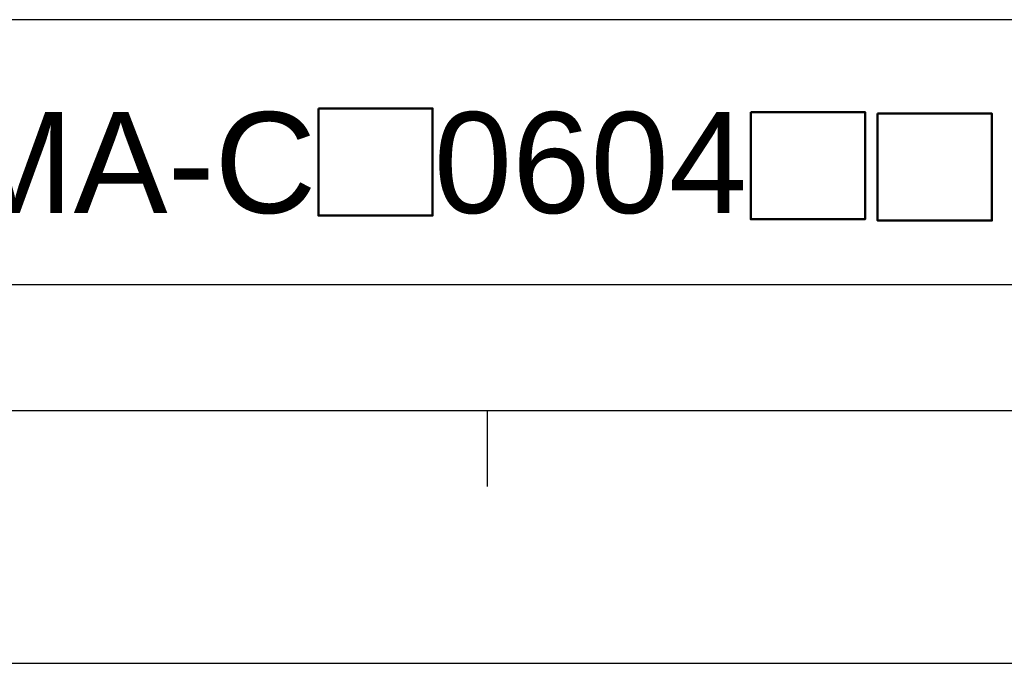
# Model space of a CAD drawing. Extents: x -84 to 546, y -98 to 348.
# Tile 8 of 17: x 353 to 412, y -98 to -60. Entities that reach past the tile are written whole.
import ezdxf

# ---------------------------------------------------------------- set-up
doc = ezdxf.new("R2010")
doc.units = 0
doc.header["$LTSCALE"] = 23.1
doc.header["$MEASUREMENT"] = 0
doc.layers.get('0').update_dxf_attribs({"linetype": 'CONTINUOUS'})
doc.layers.add('DIM', color=6, linetype='CONTINUOUS')
doc.layers.add('DRAWING FRAME', color=1, linetype='CONTINUOUS')
doc.styles.add('ARIAL', font='ARIAL.TTF')

msp = doc.modelspace()

# ---------------------------------------------------------------- linework, layer by layer
at = {"color": 6, "lineweight": 50}
for points in [[(371.106476, -64.961789), (377.901297, -64.961789), (377.901297, -71.326501), (371.106476, -71.326501)], [(396.82587, -65.183319), (403.620691, -65.183319), (403.620691, -71.54803), (396.82587, -71.54803)], [(404.364883, -65.263199), (411.159704, -65.263199), (411.159704, -71.627911), (404.364883, -71.627911)]]:
    msp.add_lwpolyline(points, close=True, dxfattribs=at)
at = {"layer": 'DRAWING FRAME', "color": 3}
for p, q in [((531.14342, -59.688706), (303.14342, -59.688706)), ((519.14342, -75.438706), (303.14342, -75.438706)), ((388.64342, -75.438706), (325.64342, -75.438706)), ((531.14342, -82.938706), (-68.85658, -82.938706)), ((381.14342, -82.938706), (381.14342, -87.438706))]:
    msp.add_line(p, q, dxfattribs=at)
at = {"layer": 'DRAWING FRAME', "color": 4}
msp.add_line((-83.85658, -97.938706), (546.14342, -97.938706), dxfattribs=at)

# ---------------------------------------------------------------- texts
at = {"layer": 'DIM', "style": 'ARIAL'}
msp.add_text('ECMA-C   0604   ', height=6, dxfattribs=at).set_placement((337.924203, -71.179996))

doc.saveas('drawing.dxf')
